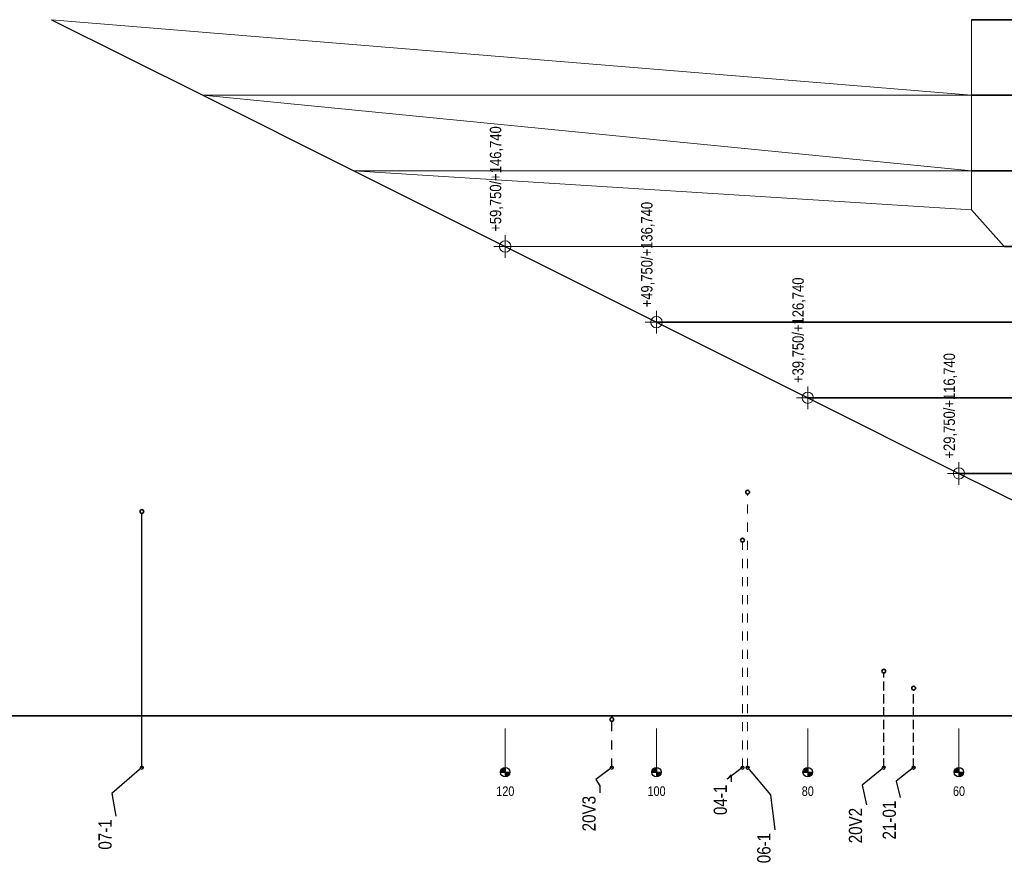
# Model space of a CAD drawing. Header units: metres. Extents: x -354 to 346, y -66 to 90.
# Tile 1 of 3: x -205 to -74, y -21 to 90. Entities that reach past the tile are written whole.
import ezdxf

# ---------------------------------------------------------------- set-up
doc = ezdxf.new("R2010")
doc.units = ezdxf.units.M
doc.header["$MEASUREMENT"] = 0
doc.linetypes.add('Krawędzie ukryte', pattern=[1.7, 1.2, -0.5])
doc.linetypes.add('Przerywana', pattern=[2.4, 1.2, -1.2])
for name, color, linetype, lineweight in [('704-L Płaszczyzny podejścia 3D3', 152, 'Continuous', 30), ('704-L Płaszczyzny podejścia 3D38', 171, 'Continuous', 35), ('704-L Płaszczyzny podejścia 3D93', 254, 'Continuous', 13), ('708-L Opisy_ numeracja obiektów1', 7, 'Continuous', 13), ('708-L Opisy_ numeracja obiektów20', 7, 'Continuous', 35), ('708-L Opisy_ numeracja obiektów25', 5, 'Continuous', 13), ('708-L Opisy_ numeracja obiektów85', 1, 'Continuous', 25), ('711-L Wymiary opisy1', 7, 'Continuous', 13), ('711-L Wymiary opisy85', 1, 'Continuous', 25), ('730-L Profil terenu 2D223', 35, 'Continuous', 35)]:
    doc.layers.add(name, color=color, linetype=linetype, lineweight=lineweight)
doc.styles.add('STYL_AUTOMATYCZNY_2', font='ARIALN.TTF')
doc.linetypes.add('Krawędź trawnika', pattern='A,0,[1,88_A.SC.01 Profil podejścia boczny 1_5001.Shx,S=0.119048,R=0,X=0,Y=2.622076],-15,0', length=15)
doc.dimstyles.new('STYL_AUTOMATYCZNY__2', dxfattribs={"dimtxt": 0.18, "dimasz": 0.912, "dimexe": 0.18, "dimexo": 0.0625, "dimgap": 0, "dimtad": 0, "dimtih": 1, "dimtoh": 1, "dimdec": 4, "dimzin": 0, "dimdsep": 46, "dimcen": 0.09, "dimadec": 0, "dimazin": 0, "dimtfac": 1, "dimtdec": 4, "dimtmove": 0, "dimatfit": 3, "dimldrblk": 'ARROWHEAD_7', "dimfxl": 1, "dimtolj": 1, "dimtzin": 0, "dimarcsym": 0})

# ---------------------------------------------------------------- blocks, each defined once
blk = doc.blocks.new('ARROWHEAD_7')
at = {"color": 0, "linetype": 'Continuous', "lineweight": 0}
for p, q in [((0, 0), (-1, 0)), ((-0.25, 0), (0.25, 0)), ((0, -0.25), (0, 0.25))]:
    blk.add_line(p, q, dxfattribs=at)
blk.add_circle((0, 0), 0.25, dxfattribs=at)

msp = doc.modelspace()

# ---------------------------------------------------------------- hatches: boundary and pattern name
at = {"layer": '708-L Opisy_ numeracja obiektów85', "linetype": 'Continuous', "lineweight": 25}
for points in [[(-140.332, -9.517), (-140.332, -8.892), (-140.571, -8.94), (-140.773, -9.075), (-140.909, -9.278), (-140.957, -9.517)], [(-120.332, -9.517), (-120.332, -8.892), (-120.571, -8.94), (-120.773, -9.075), (-120.909, -9.278), (-120.957, -9.517)], [(-100.332, -9.517), (-100.332, -8.892), (-100.571, -8.94), (-100.773, -9.075), (-100.909, -9.278), (-100.957, -9.517)], [(-80.332, -9.517), (-80.332, -8.892), (-80.571, -8.94), (-80.773, -9.075), (-80.909, -9.278), (-80.957, -9.517)], [(-140.332, -9.517), (-140.332, -10.142), (-140.092, -10.095), (-139.89, -9.959), (-139.754, -9.756), (-139.707, -9.517)], [(-120.332, -9.517), (-120.332, -10.142), (-120.092, -10.095), (-119.89, -9.959), (-119.754, -9.756), (-119.707, -9.517)], [(-100.332, -9.517), (-100.332, -10.142), (-100.092, -10.095), (-99.89, -9.959), (-99.754, -9.756), (-99.707, -9.517)], [(-80.332, -9.517), (-80.332, -10.142), (-80.092, -10.095), (-79.89, -9.959), (-79.754, -9.756), (-79.707, -9.517)]]:
    msp.add_hatch(color=1, dxfattribs=at).paths.add_polyline_path(points)

# ---------------------------------------------------------------- linework, layer by layer
at = {"layer": '704-L Płaszczyzny podejścia 3D3', "color": 152, "linetype": 'Continuous', "lineweight": 30}
for p, q in [((-200.332, 90), (-180.332, 80)), ((-180.332, 80), (-160.332, 70)), ((-160.332, 70), (-140.332, 60)), ((-140.332, 60), (-120.332, 50)), ((-120.332, 50), (-100.332, 40)), ((-100.332, 40), (-80.332, 30)), ((-80.332, 30), (-60.332, 20))]:
    msp.add_line(p, q, dxfattribs=at)
at = {"layer": '704-L Płaszczyzny podejścia 3D38', "color": 171, "linetype": 'Continuous', "lineweight": 35}
for p, q in [((71.318, 90), (-78.682, 90)), ((71.318, 80), (-78.682, 80)), ((71.318, 70), (-78.682, 70)), ((66.968, 60), (-74.332, 60)), ((-65.332, 50), (-120.332, 50)), ((-56.332, 40), (-100.332, 40)), ((-47.332, 30), (-80.332, 30))]:
    msp.add_line(p, q, dxfattribs=at)
at = {"layer": '704-L Płaszczyzny podejścia 3D93', "color": 254, "linetype": 'Continuous', "lineweight": 13}
for p, q in [((-78.682, 80), (-200.332, 90)), ((-78.682, 80), (-78.682, 90)), ((-78.682, 70), (-180.332, 80)), ((-180.332, 80), (-78.682, 80)), ((-78.682, 70), (-78.682, 80)), ((-78.682, 64.833), (-160.332, 70)), ((-160.332, 70), (-78.682, 70)), ((-78.682, 64.833), (-78.682, 70)), ((-74.332, 60), (-78.682, 64.833)), ((-140.332, 60), (-74.332, 60))]:
    msp.add_line(p, q, dxfattribs=at)
at = {"layer": '708-L Opisy_ numeracja obiektów1', "color": 7, "linetype": 'Continuous', "lineweight": 13}
for p, q in [((-140.332, -3.74), (-140.332, -9.517)), ((-120.332, -3.74), (-120.332, -9.517)), ((-100.332, -3.74), (-100.332, -9.517)), ((-80.332, -3.74), (-80.332, -9.517))]:
    msp.add_line(p, q, dxfattribs=at)
at = {"layer": '708-L Opisy_ numeracja obiektów20', "color": 7, "linetype": 'Continuous', "lineweight": 35}
for centre in [(-108.275, 27.52), (-188.384, 24.96), (-108.952, 21.16), (-90.272, 3.85), (-86.319, 1.59), (-126.226, -2.54)]:
    msp.add_circle(centre, 0.25, dxfattribs=at)
at = {"layer": '708-L Opisy_ numeracja obiektów25', "color": 5, "linetype": 'Przerywana', "lineweight": 13}
for p, q in [((-108.275, -8.917), (-108.275, 27.27)), ((-108.952, -8.917), (-108.952, 20.91))]:
    msp.add_line(p, q, dxfattribs=at)
at = {"layer": '708-L Opisy_ numeracja obiektów85', "color": 1, "linetype": 'Continuous', "lineweight": 25}
for p, q in [((-188.384, -8.917), (-188.384, 24.71)), ((-140.332, -8.892), (-140.332, -10.142)), ((-120.332, -8.892), (-120.332, -10.142)), ((-100.332, -8.892), (-100.332, -10.142)), ((-80.332, -8.892), (-80.332, -10.142)), ((-140.957, -9.517), (-139.707, -9.517)), ((-120.957, -9.517), (-119.707, -9.517)), ((-100.957, -9.517), (-99.707, -9.517)), ((-80.957, -9.517), (-79.707, -9.517))]:
    msp.add_line(p, q, dxfattribs=at)
at = {"layer": '708-L Opisy_ numeracja obiektów85', "color": 1, "linetype": 'Krawędzie ukryte', "lineweight": 25}
for p, q in [((-90.272, -8.917), (-90.272, 3.6)), ((-86.319, -8.917), (-86.319, 1.34))]:
    msp.add_line(p, q, dxfattribs=at)
at = {"layer": '708-L Opisy_ numeracja obiektów85', "color": 1, "linetype": 'Przerywana', "lineweight": 25}
msp.add_line((-126.226, -8.917), (-126.226, -2.79), dxfattribs=at)
at = {"layer": '708-L Opisy_ numeracja obiektów85', "color": 1, "linetype": 'Continuous', "lineweight": 25}
for centre in [(-140.332, -9.517), (-120.332, -9.517), (-100.332, -9.517), (-80.332, -9.517)]:
    msp.add_circle(centre, 0.625, dxfattribs=at)
at = {"layer": '711-L Wymiary opisy1', "color": 7, "linetype": 'Continuous', "lineweight": 13}
for p, q in [((-140.332, 58.5), (-140.332, 61.5)), ((-141.832, 60), (-138.832, 60)), ((-120.332, 48.5), (-120.332, 51.5)), ((-121.832, 50), (-118.832, 50)), ((-100.332, 38.5), (-100.332, 41.5)), ((-101.832, 40), (-98.832, 40)), ((-80.332, 28.5), (-80.332, 31.5)), ((-81.832, 30), (-78.832, 30))]:
    msp.add_line(p, q, dxfattribs=at)
for centre in [(-140.332, 60), (-120.332, 50), (-100.332, 40), (-80.332, 30)]:
    msp.add_circle(centre, 0.75, dxfattribs=at)
at = {"layer": '730-L Profil terenu 2D223', "color": 35, "linetype": 'Krawędź trawnika', "lineweight": 35}
msp.add_line((-40.849, -2.06), (-353.665, -2.06), dxfattribs=at)

# ---------------------------------------------------------------- texts
at = {"layer": '708-L Opisy_ numeracja obiektów25', "color": 5, "linetype": 'Continuous', "lineweight": 13, "char_height": 1.75, "attachment_point": 7, "rotation": 90, "style": 'STYL_AUTOMATYCZNY_2'}
for s, insert in [('\\A1;{\\pql;\\fArial Narrow|b0|i0|c238|p0;\\W1.000000;04-1}', (-110.992, -15.189)), ('\\A1;{\\pql;\\fArial Narrow|b0|i0|c238|p0;\\W1.000000;06-1}', (-105.231, -21.559))]:
    msp.add_mtext(s, dxfattribs=dict(at, insert=insert))
at = {"layer": '708-L Opisy_ numeracja obiektów85', "color": 1, "linetype": 'Continuous', "lineweight": 25, "char_height": 1.75, "attachment_point": 7, "rotation": 90, "style": 'STYL_AUTOMATYCZNY_2'}
for s, insert in [('\\A1;{\\pql;\\fArial Narrow|b0|i0|c238|p0;\\W1.000000;20V3}', (-128.355, -17.344)), ('\\A1;{\\pql;\\fArial Narrow|b0|i0|c238|p0;\\W1.000000;21-01}', (-88.644, -18.423)), ('\\A1;{\\pql;\\fArial Narrow|b0|i0|c238|p0;\\W1.000000;20V2}', (-93.113, -18.923)), ('\\A1;{\\pql;\\fArial Narrow|b0|i0|c238|p0;\\W1.000000;07-1}', (-192.354, -19.76))]:
    msp.add_mtext(s, dxfattribs=dict(at, insert=insert))
at = {"layer": '711-L Wymiary opisy1', "color": 7, "linetype": 'Continuous', "lineweight": 13, "char_height": 1.25, "attachment_point": 3, "style": 'STYL_AUTOMATYCZNY_2'}
for s, insert in [('\\A1;{\\pqr;\\fArial Narrow|b0|i0|c238|p0;\\W1.000000;12\\fArial Narrow|b0|i0|c238|p0;\\W1.000000;0}', (-139.124, -11.403)), ('\\A1;{\\pqr;\\fArial Narrow|b0|i0|c238|p0;\\W1.000000;10\\fArial Narrow|b0|i0|c238|p0;\\W1.000000;0}', (-119.124, -11.403)), ('\\A1;{\\pqr;\\fArial Narrow|b0|i0|c238|p0;\\W1.000000;8\\fArial Narrow|b0|i0|c238|p0;\\W1.000000;0}', (-99.527, -11.403)), ('\\A1;{\\pqr;\\fArial Narrow|b0|i0|c238|p0;\\W1.000000;6\\fArial Narrow|b0|i0|c238|p0;\\W1.000000;0}', (-79.527, -11.403))]:
    msp.add_mtext(s, dxfattribs=dict(at, insert=insert))
at = {"layer": '711-L Wymiary opisy85', "color": 1, "lineweight": 25, "char_height": 1.5, "attachment_point": 7, "rotation": 90, "style": 'STYL_AUTOMATYCZNY_2'}
for s, insert in [('\\A1;{\\pql;\\fArial Narrow|b0|i0|c238|p0;\\W1.000000;+59,750/+146,740}', (-140.582, 61.953)), ('\\A1;{\\pql;\\fArial Narrow|b0|i0|c238|p0;\\W1.000000;+49,750/+136,740}', (-120.582, 51.953)), ('\\A1;{\\pql;\\fArial Narrow|b0|i0|c238|p0;\\W1.000000;+39,750/+126,740}', (-100.582, 41.953)), ('\\A1;{\\pql;\\fArial Narrow|b0|i0|c238|p0;\\W1.000000;+29,750/+116,740}', (-80.582, 31.953))]:
    msp.add_mtext(s, dxfattribs=dict(at, insert=insert))

# ---------------------------------------------------------------- leaders
at = {"layer": '708-L Opisy_ numeracja obiektów25', "color": 5, "linetype": 'Continuous', "lineweight": 13, "annotation_type": 0, "has_hookline": 1, "hookline_direction": 1, "text_width": 3.565, "horizontal_direction": (0, 1, 0)}
for points in [[(-108.952, -8.917), (-110.992, -10.422), (-110.456, -9.862), (-110.456, -10.774)], [(-108.275, -8.917), (-105.231, -12.497), (-104.695, -17.144)]]:
    msp.add_leader(points, dimstyle='STYL_AUTOMATYCZNY__2', dxfattribs=at)
at = {"layer": '708-L Opisy_ numeracja obiektów85', "color": 1, "linetype": 'Continuous', "lineweight": 25, "annotation_type": 0, "has_hookline": 1, "hookline_direction": 1, "horizontal_direction": (0, 1, 0)}
for points, text_width in [([(-188.384, -8.917), (-192.354, -12.351), (-191.818, -15.346)], 3.565), ([(-126.226, -8.917), (-128.355, -10.481), (-127.819, -11.34), (-127.819, -12.252)], 4.532), ([(-90.272, -8.917), (-93.113, -11.222), (-92.577, -13.832)], 4.521), ([(-86.319, -8.917), (-88.644, -10.705), (-88.108, -12.882)], 4.703)]:
    msp.add_leader(points, dimstyle='STYL_AUTOMATYCZNY__2', dxfattribs=dict(at, text_width=text_width))

doc.saveas('drawing.dxf')
